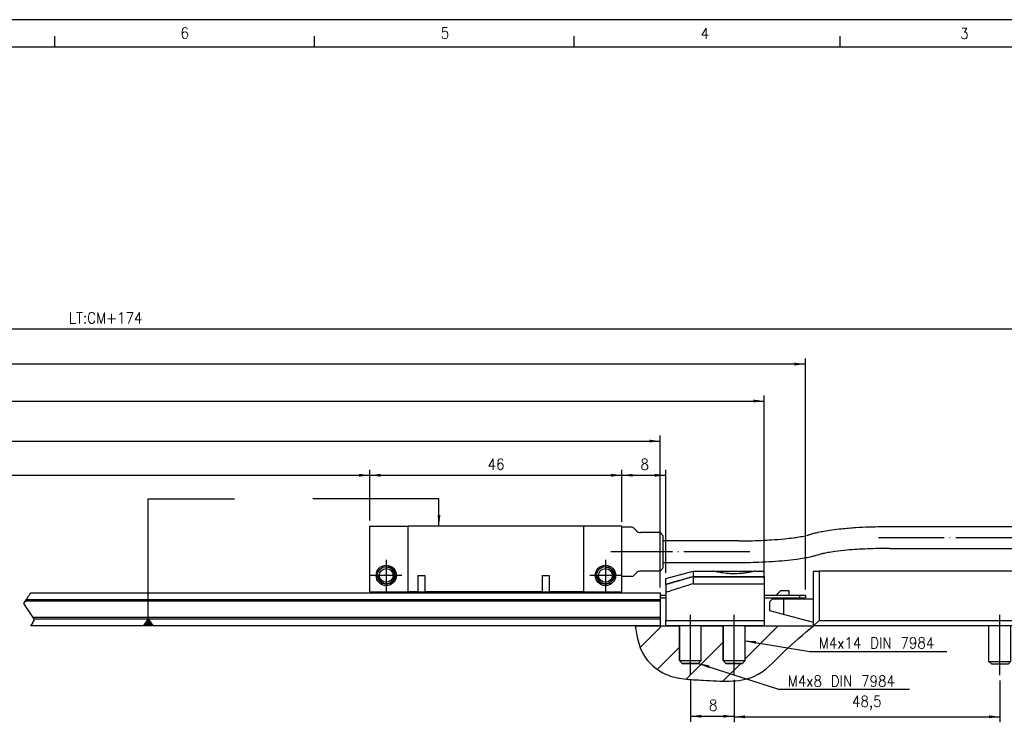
# Model space of a CAD drawing. Header units: millimetres. Extents: x -85 to 1903, y -72 to 348.
# Tile 6 of 9: x 212 to 392, y 220 to 348. Entities that reach past the tile are written whole.
import ezdxf

# ---------------------------------------------------------------- set-up
doc = ezdxf.new("R2010")
doc.units = ezdxf.units.MM
doc.linetypes.add('DOT_CENTER', pattern=[14, 12, -1, 0, -1])
doc.layers.add('1', color=7, linetype='Continuous')
doc.styles.add('CONVERTER_11', font='txt.shx', dxfattribs={"width": 0.9})
doc.dimstyles.new('ME10_DIM_19', dxfattribs={"dimtxt": 2, "dimasz": 2, "dimexe": 1, "dimexo": 1, "dimgap": 1, "dimtad": 1, "dimdsep": 46, "dimtxsty": 'CONVERTER_11', "dimsah": 1, "dimcen": 0.09, "dimclrd": 2, "dimclre": 2, "dimclrt": 2, "dimadec": 0, "dimazin": 0, "dimtfac": 1, "dimtdec": 4, "dimtix": 1, "dimtmove": 0, "dimatfit": 3, "dimfxl": 1, "dimtolj": 1, "dimtzin": 0, "dimarcsym": 0})
doc.dimstyles.new('ME10_DIM_20', dxfattribs={"dimtxt": 2, "dimasz": 2, "dimexe": 1, "dimexo": 1, "dimgap": 1, "dimtad": 1, "dimdsep": 46, "dimtxsty": 'CONVERTER_11', "dimsah": 1, "dimcen": 0.09, "dimclrd": 2, "dimclre": 2, "dimclrt": 2, "dimadec": 0, "dimazin": 0, "dimtfac": 1, "dimtdec": 4, "dimtix": 1, "dimtmove": 0, "dimatfit": 3, "dimfxl": 1, "dimtolj": 1, "dimtzin": 0, "dimarcsym": 0})
doc.dimstyles.new('ME10_DIM_21', dxfattribs={"dimtxt": 2, "dimasz": 2, "dimexe": 1, "dimexo": 1, "dimgap": 1, "dimtad": 1, "dimdsep": 46, "dimtxsty": 'CONVERTER_11', "dimsah": 1, "dimcen": 0.09, "dimclrd": 2, "dimclre": 2, "dimclrt": 2, "dimadec": 0, "dimazin": 0, "dimtfac": 1, "dimtdec": 4, "dimtix": 1, "dimtmove": 0, "dimatfit": 3, "dimfxl": 1, "dimtolj": 1, "dimtzin": 0, "dimarcsym": 0})
doc.dimstyles.new('ME10_DIM_23', dxfattribs={"dimtxt": 2, "dimasz": 2, "dimexe": 1, "dimexo": 1, "dimgap": 1, "dimtad": 1, "dimdsep": 46, "dimtxsty": 'CONVERTER_11', "dimsah": 1, "dimcen": 0.09, "dimclrd": 2, "dimclre": 2, "dimclrt": 2, "dimadec": 0, "dimazin": 0, "dimtfac": 1, "dimtdec": 4, "dimtix": 1, "dimtmove": 0, "dimatfit": 3, "dimfxl": 1, "dimtolj": 1, "dimtzin": 0, "dimarcsym": 0})
doc.dimstyles.new('ME10_DIM_24', dxfattribs={"dimtxt": 2, "dimasz": 2, "dimexe": 1, "dimexo": 1, "dimgap": 1, "dimtad": 1, "dimdsep": 46, "dimtxsty": 'CONVERTER_11', "dimsah": 1, "dimcen": 0.09, "dimclrd": 2, "dimclre": 2, "dimclrt": 2, "dimadec": 0, "dimazin": 0, "dimtfac": 1, "dimtdec": 4, "dimtix": 1, "dimtmove": 0, "dimatfit": 3, "dimfxl": 1, "dimtolj": 1, "dimtzin": 0, "dimarcsym": 0})
doc.dimstyles.new('ME10_DIM_25', dxfattribs={"dimtxt": 2, "dimasz": 2, "dimexe": 1, "dimexo": 1, "dimgap": 1, "dimtad": 1, "dimdsep": 46, "dimtxsty": 'CONVERTER_11', "dimsah": 1, "dimcen": 0.09, "dimclrd": 2, "dimclre": 2, "dimclrt": 2, "dimadec": 0, "dimazin": 0, "dimtfac": 1, "dimtdec": 4, "dimtix": 1, "dimtmove": 0, "dimatfit": 3, "dimfxl": 1, "dimtolj": 1, "dimtzin": 0, "dimarcsym": 0})
doc.dimstyles.new('ME10_DIM_26', dxfattribs={"dimtxt": 2, "dimasz": 2, "dimexe": 1, "dimexo": 1, "dimgap": 1, "dimtad": 1, "dimdsep": 46, "dimtxsty": 'CONVERTER_11', "dimsah": 1, "dimcen": 0.09, "dimclrd": 2, "dimclre": 2, "dimclrt": 2, "dimadec": 0, "dimazin": 0, "dimtfac": 1, "dimtdec": 4, "dimtix": 1, "dimtmove": 0, "dimatfit": 3, "dimfxl": 1, "dimtolj": 1, "dimtzin": 0, "dimarcsym": 0})
doc.dimstyles.new('ME10_DIM_27', dxfattribs={"dimtxt": 2, "dimasz": 2, "dimexe": 1, "dimexo": 1, "dimgap": 1, "dimtad": 1, "dimdsep": 46, "dimtxsty": 'CONVERTER_11', "dimsah": 1, "dimcen": 0.09, "dimclrd": 2, "dimclre": 2, "dimclrt": 2, "dimadec": 0, "dimazin": 0, "dimtfac": 1, "dimtdec": 4, "dimtix": 1, "dimtmove": 0, "dimatfit": 3, "dimfxl": 1, "dimtolj": 1, "dimtzin": 0, "dimarcsym": 0})
doc.dimstyles.new('ME10_DIM_28', dxfattribs={"dimtxt": 2, "dimasz": 2, "dimexe": 1, "dimexo": 1, "dimgap": 1, "dimtad": 1, "dimdsep": 46, "dimtxsty": 'CONVERTER_11', "dimsah": 1, "dimcen": 0.09, "dimclrd": 2, "dimclre": 2, "dimclrt": 2, "dimadec": 0, "dimazin": 0, "dimtfac": 1, "dimtdec": 4, "dimtix": 1, "dimtmove": 0, "dimatfit": 3, "dimfxl": 1, "dimtolj": 1, "dimtzin": 0, "dimarcsym": 0})
doc.dimstyles.get("Standard").update_dxf_attribs({"dimtxt": 0.18, "dimasz": 0.18, "dimexe": 0.18, "dimexo": 0.0625, "dimgap": 0.09, "dimtad": 0, "dimtih": 1, "dimtoh": 1, "dimdec": 4, "dimzin": 0, "dimdsep": 46, "dimtxsty": 'Standard', "dimcen": 0.09, "dimadec": 0, "dimazin": 0, "dimtfac": 1, "dimtdec": 4, "dimtofl": 0, "dimtmove": 0, "dimatfit": 3, "dimfxl": 1, "dimtolj": 1, "dimtzin": 0, "dimarcsym": 0})

# ---------------------------------------------------------------- blocks, each defined once
blk = doc.blocks.new('FLEJE_REGLA_EXPOSED_ABS_GUIADA_1__10', base_point=(29, 242.5))
at = {"color": 2, "linetype": 'DOT_CENTER'}
for p, q in [((213.49, 242.5), (213.72, 242.85)), ((213.72, 242.85), (213.76, 242.9)), ((213.76, 242.9), (213.82, 243)), ((213.82, 243), (213.82, 243))]:
    blk.add_line(p, q, dxfattribs=at)
at = {"color": 7, "linetype": 'Continuous'}
for p, q in [((329, 243), (330, 243)), ((348, 243), (350.15, 243)), ((350.15, 243), (352.5, 243)), ((352.5, 243), (354.5, 243)), ((354.5, 242.5), (354.5, 243)), ((354.5, 243), (355.5, 243)), ((355.5, 243), (355.5, 242.5)), ((329, 242.5), (330, 242.5)), ((348, 242.5), (354.5, 242.5)), ((354.5, 242.5), (355.5, 242.5))]:
    blk.add_line(p, q, dxfattribs=at)
blk = doc.blocks.new('PERFIL_ALTO_EXPOSED__11', base_point=(30, 237.4))
at = {"color": 2, "linetype": 'DOT_CENTER'}
for p, q in [((213.49, 242.5), (213.72, 242.85)), ((213.72, 242.85), (213.76, 242.9)), ((213.76, 242.9), (213.82, 243)), ((213.88, 243.08), (213.82, 243)), ((213.82, 243), (213.82, 243)), ((213.94, 243.18), (213.88, 243.08)), ((213.94, 243.18), (213.97, 243.22)), ((214.06, 243.36), (213.97, 243.22)), ((214.09, 243.4), (214.06, 243.36)), ((212.82, 241.5), (213.06, 241.85)), ((214.56, 238.9), (212.82, 241.5)), ((213.06, 241.85), (213.09, 241.9)), ((213.09, 241.9), (213.12, 241.95)), ((213.12, 241.95), (213.26, 242.16)), ((213.26, 242.16), (213.29, 242.2)), ((213.46, 242.45), (213.29, 242.2)), ((213.46, 242.45), (213.49, 242.5)), ((214.42, 237.9), (214.09, 237.4)), ((214.42, 237.9), (214.82, 238.5)), ((214.73, 238.64), (214.56, 238.9)), ((214.82, 238.5), (214.73, 238.64))]:
    blk.add_line(p, q, dxfattribs=at)
at = {"color": 7, "linetype": 'Continuous'}
for p, q in [((214.09, 243.4), (329, 243.4)), ((329, 243.4), (329, 243)), ((329, 243), (329, 242.16)), ((329, 241.9), (213.09, 241.9)), ((329, 242.16), (213.26, 242.16)), ((329, 242.16), (329, 241.9)), ((329, 241.9), (329, 238.9)), ((329, 237.4), (214.09, 237.4)), ((329, 238.9), (214.56, 238.9)), ((329, 238.64), (214.73, 238.64)), ((329, 238.9), (329, 238.64)), ((329, 238.64), (329, 237.4))]:
    blk.add_line(p, q, dxfattribs=at)
blk = doc.blocks.new('DIN7984_M4X8_TORNILLO__12', base_point=(332.5, 230.55))
at = {"color": 7, "linetype": 'Continuous'}
for p, q in [((332.5, 231.05), (332.5, 237.4)), ((336.5, 231.05), (336.5, 237.4)), ((332.5, 231.05), (336.5, 231.05)), ((333, 230.55), (332.5, 231.05)), ((336, 230.55), (333, 230.55)), ((336, 230.55), (336.5, 231.05))]:
    blk.add_line(p, q, dxfattribs=at)
at = {"layer": '1', "color": 2, "linetype": 'DOT_CENTER'}
blk.add_line((334.5, 228.55), (334.5, 239.4), dxfattribs=at)
blk.add_line((334.5, 228.55), (334.5, 239.4), dxfattribs=at)
blk = doc.blocks.new('DIN7984_M4X14_TORNILLO__13', base_point=(339.17, 230.55))
at = {"color": 7, "linetype": 'Continuous'}
for p, q in [((339.4, 247.35), (345.6, 247.35)), ((340.5, 231.05), (340.5, 237.4)), ((344.5, 231.05), (344.5, 237.4)), ((340.5, 231.05), (344.5, 231.05)), ((341, 230.55), (340.5, 231.05)), ((344, 230.55), (341, 230.55)), ((344, 230.55), (344.5, 231.05))]:
    blk.add_line(p, q, dxfattribs=at)
for centre, start, end in [((339.4, 246.95), 90, 125.5272), ((345.6, 246.95), 54.4702, 90)]:
    blk.add_arc(centre, 0.4, start, end, dxfattribs=at)
at = {"layer": '1', "color": 2, "linetype": 'DOT_CENTER'}
blk.add_line((342.5, 228.55), (342.5, 239.4), dxfattribs=at)
blk.add_line((342.5, 228.55), (342.5, 239.4), dxfattribs=at)
blk = doc.blocks.new('BRIDA_INFERIOR__14', base_point=(330, 237.4))
at = {"color": 7, "linetype": 'Continuous'}
for p, q in [((335, 246.36), (335, 245.09)), ((335, 246.36), (348, 246.36)), ((348, 246.36), (348, 245.09)), ((330, 244.9), (330, 243.47)), ((335, 245.09), (348, 245.09)), ((348, 245.09), (348, 243.45)), ((330, 243.47), (330, 243.45)), ((330, 243.45), (330, 242.95)), ((330, 242.95), (330, 238.4)), ((348, 243.45), (348, 242.95)), ((348, 242.95), (348, 238.4)), ((330, 238.4), (348, 238.4)), ((330, 237.4), (330, 238.4)), ((348, 237.4), (330, 237.4)), ((348, 238.4), (348, 237.4))]:
    blk.add_line(p, q, dxfattribs=at)
blk.add_open_spline([(335, 246.36), (334.17, 246.11), (332.5, 245.63), (330.83, 245.15), (330, 244.9)], degree=3, knots=[0, 0, 0, 0, 2.60317, 5.206339, 5.206339, 5.206339, 5.206339], dxfattribs=at)
blk.add_open_spline([(335, 245.09), (334.17, 244.82), (332.5, 244.29), (330.83, 243.75), (330, 243.47)], degree=3, dxfattribs=at)
blk = doc.blocks.new('BRIDA_SUPERIOR__15', base_point=(330, 242.95))
at = {"color": 7, "linetype": 'Continuous'}
for p, q in [((330, 246.06), (335, 247.4)), ((335, 247.4), (335, 246.39)), ((335, 247.4), (338.65, 247.4)), ((335, 246.39), (348, 246.39)), ((346.35, 247.4), (348, 247.4)), ((348, 246.39), (348, 247.4)), ((348, 246.39), (348, 246.36)), ((348, 246.36), (348, 245.09)), ((330, 244.95), (330, 246.06)), ((330, 244.9), (330, 244.95)), ((330, 244.9), (330, 243.47)), ((348, 245.09), (348, 243.45)), ((330, 243.47), (330, 243.45)), ((330, 243.45), (330, 242.95)), ((348, 243.45), (348, 242.95))]:
    blk.add_line(p, q, dxfattribs=at)
for points, knots in [([(335, 246.39), (334.17, 246.15), (332.5, 245.67), (330.83, 245.19), (330, 244.95)], [0, 0, 0, 0, 2.602542, 5.205083, 5.205083, 5.205083, 5.205083]), ([(346.35, 247.4), (346.32, 247.39), (346.27, 247.38), (346.11, 247.34), (345.91, 247.29), (345.52, 247.21), (344.97, 247.1), (344.41, 247.02), (343.94, 246.97), (343.54, 246.93), (343.05, 246.9), (342.59, 246.9), (342.16, 246.9), (341.77, 246.91), (341.28, 246.95), (340.73, 247), (340.19, 247.08), (339.73, 247.16), (339.37, 247.23), (339.09, 247.29), (338.89, 247.34), (338.74, 247.38), (338.68, 247.39), (338.65, 247.4)], [0, 0, 0, 0, 0.077663, 0.184059, 0.468647, 0.712278, 1.389288, 2.124449, 2.415496, 2.818797, 3.316609, 3.891704, 4.194853, 4.597989, 5.089204, 5.657049, 6.244647, 6.724674, 7.072046, 7.326143, 7.600665, 7.693162, 7.78566, 7.78566, 7.78566, 7.78566])]:
    blk.add_open_spline(points, degree=3, knots=knots, dxfattribs=at)
blk = doc.blocks.new('SUBC_BRIDA_EXPOSED__16', base_point=(330, 230.55))
for name, p in [('BRIDA_SUPERIOR__15', (330, 242.95)), ('BRIDA_INFERIOR__14', (330, 237.4)), ('DIN7984_M4X14_TORNILLO__13', (339.17, 230.55)), ('DIN7984_M4X8_TORNILLO__12', (332.5, 230.55))]:
    blk.add_blockref(name, p)
blk = doc.blocks.new('DIN_433_4_3_ARANDELA_INOX_1__17', base_point=(420.5, 237.4))
at = {"color": 7, "linetype": 'Continuous'}
blk.add_line((420.5, 237.4), (421, 237.4), dxfattribs=at)
blk = doc.blocks.new('DIN7984_M4X14_TORNILLO_1__18', base_point=(389, 230.4))
at = {"color": 7, "linetype": 'Continuous'}
for p, q in [((389, 230.9), (389, 237.4)), ((393, 230.9), (393, 237.4)), ((389, 230.9), (393, 230.9)), ((389.5, 230.4), (389, 230.9)), ((392.5, 230.4), (389.5, 230.4)), ((392.5, 230.4), (393, 230.9))]:
    blk.add_line(p, q, dxfattribs=at)
at = {"layer": '1', "color": 2, "linetype": 'DOT_CENTER'}
blk.add_line((391, 228.4), (391, 239.4), dxfattribs=at)
blk = doc.blocks.new('DIN7984_M4X14_TORNILLO_1_1__19', base_point=(389, 230.4))
at = {"color": 7, "linetype": 'Continuous'}
for p, q in [((389, 230.9), (389, 237.4)), ((393, 230.9), (393, 237.4)), ((389, 230.9), (393, 230.9)), ((389.5, 230.4), (389, 230.9)), ((392.5, 230.4), (389.5, 230.4)), ((392.5, 230.4), (393, 230.9))]:
    blk.add_line(p, q, dxfattribs=at)
at = {"layer": '1', "color": 2, "linetype": 'DOT_CENTER'}
blk.add_line((391, 228.4), (391, 239.4), dxfattribs=at)
blk = doc.blocks.new('DIN_433_4_3_ARANDELA_INOX__20', base_point=(395, 237.4))
at = {"color": 7, "linetype": 'Continuous'}
blk.add_line((395, 237.4), (395.5, 237.4), dxfattribs=at)
blk = doc.blocks.new('DIN912_M4X45_TORNILLO__21', base_point=(425, 238.3))
at = {"color": 7, "linetype": 'Continuous'}
for p, q in [((425, 244.5), (425, 241.5)), ((425, 241.5), (425, 239.95)), ((425, 239.95), (425, 238.3))]:
    blk.add_line(p, q, dxfattribs=at)
blk = doc.blocks.new('TIRANTE_TENSOR__22', base_point=(349, 237.99))
at = {"color": 7, "linetype": 'Continuous'}
for p, q in [((351, 243.85), (350.15, 243)), ((351, 243.85), (352.5, 243.85)), ((352.5, 243.85), (352.5, 243)), ((357, 242.35), (357, 243.25)), ((349.5, 242.35), (349, 241.85)), ((349, 240.13), (349, 241.85)), ((349.65, 242.5), (349.5, 242.35)), ((349.5, 242.35), (351.5, 242.35)), ((351.5, 242.35), (352.5, 242.35)), ((351.5, 242.35), (351.5, 239.46)), ((352.5, 242.5), (352.5, 242.35)), ((352.5, 242.35), (357, 242.35)), ((351.5, 239.46), (349, 240.13)), ((357, 237.99), (351.5, 239.46))]:
    blk.add_line(p, q, dxfattribs=at)
blk = doc.blocks.new('CARCASA_TENSOR__23', base_point=(357, 237.4))
at = {"color": 7, "linetype": 'Continuous'}
for p, q in [((357, 243.25), (357, 247.4)), ((357, 247.4), (358, 247.4)), ((358, 247.4), (358, 238.4)), ((424, 247.4), (358, 247.4)), ((424, 238.4), (424, 247.4)), ((424, 247.4), (425, 247.4)), ((425, 247.4), (425, 244.5)), ((425, 244.5), (425, 241.5)), ((357, 242.35), (357, 243.25)), ((357, 237.4), (357, 242.35)), ((425, 241.5), (425, 239.95)), ((425, 239.95), (425, 238.3)), ((358, 238.4), (357, 237.4)), ((395, 237.4), (357, 237.4)), ((358, 238.4), (424, 238.4)), ((395, 237.4), (395.5, 237.4)), ((420.5, 237.4), (395.5, 237.4)), ((420.5, 237.4), (421, 237.4)), ((425, 237.4), (421, 237.4)), ((424, 238.4), (425, 237.4)), ((425, 238.3), (425, 237.4))]:
    blk.add_line(p, q, dxfattribs=at)
blk = doc.blocks.new('SUBCONJUNTO_TENSOR_REGLA_EXPOSED_TENSADA__24', base_point=(349, 230.4))
for name, p in [('CARCASA_TENSOR__23', (357, 237.4)), ('DIN912_M4X45_TORNILLO__21', (425, 238.3)), ('TIRANTE_TENSOR__22', (349, 237.99)), ('DIN7984_M4X14_TORNILLO_1__18', (389, 230.4)), ('DIN7984_M4X14_TORNILLO_1_1__19', (389, 230.4)), ('DIN_433_4_3_ARANDELA_INOX__20', (395, 237.4)), ('DIN_433_4_3_ARANDELA_INOX_1__17', (420.5, 237.4))]:
    blk.add_blockref(name, p)
blk = doc.blocks.new('CABEZA_REGLA_EXPOSED_1__25', base_point=(276, 243.6))
at = {"color": 7, "linetype": 'Continuous'}
for p, q in [((276, 255.6), (283, 255.6)), ((276, 243.6), (276, 255.6)), ((315, 255.6), (283, 255.6)), ((283, 243.6), (283, 255.6)), ((315, 255.6), (315, 243.6)), ((322, 255.6), (315, 255.6)), ((322, 255.4), (322, 255.6)), ((322, 246.4), (322, 255.4)), ((323.79, 255.4), (322, 255.4)), ((324.71, 254.69), (324.15, 255.25)), ((370.84, 255.52), (397.09, 255.52)), ((397.09, 251.54), (397.09, 255.52)), ((329, 254.4), (325.41, 254.4)), ((329.5, 253.9), (329, 254.4)), ((329, 247.4), (329, 254.4)), ((329.5, 253.9), (329.5, 247.9)), ((343.34, 252.9), (329.5, 252.9)), ((370.84, 251.52), (397.09, 251.52)), ((397.09, 251.52), (397.09, 251.54)), ((343.34, 248.9), (329.5, 248.9)), ((284.78, 246.6), (284.78, 243.6)), ((284.78, 246.6), (286.02, 246.6)), ((286.02, 246.6), (286.02, 243.6)), ((307.48, 246.6), (307.48, 243.6)), ((307.48, 246.6), (308.72, 246.6)), ((308.72, 246.6), (308.72, 243.6)), ((322, 243.6), (322, 246.4)), ((323.79, 246.4), (322, 246.4)), ((324.71, 247.11), (324.15, 246.55)), ((329, 247.4), (325.41, 247.4)), ((329.5, 247.9), (329, 247.4)), ((276, 243.6), (283, 243.6)), ((284.78, 243.6), (283, 243.6)), ((284.78, 243.6), (286.02, 243.6)), ((307.48, 243.6), (286.02, 243.6)), ((307.48, 243.6), (308.72, 243.6)), ((315, 243.6), (308.72, 243.6)), ((315, 243.6), (322, 243.6))]:
    blk.add_line(p, q, dxfattribs=at)
for centre, radius in [((279, 246.6), 1.85), ((279, 246.6), 1.6), ((319, 246.6), 1.85), ((319, 246.6), 1.6), ((279, 246.6), 1.25), ((319, 246.6), 1.25)]:
    blk.add_circle(centre, radius, dxfattribs=at)
for centre, radius, start, end in [((323.79, 254.9), 0.5, 45, 90), ((325.41, 255.4), 1, 225, 270), ((323.79, 246.9), 0.5, 270, 315), ((325.41, 246.4), 1, 90, 135)]:
    blk.add_arc(centre, radius, start, end, dxfattribs=at)
for points, knots in [([(356.46, 254.11), (356.66, 254.17), (357.11, 254.31), (357.92, 254.5), (359.01, 254.72), (360.42, 254.93), (362.36, 255.16), (364.64, 255.34), (367.04, 255.46), (369.1, 255.51), (370.32, 255.52), (370.84, 255.52)], [0, 0, 0, 0, 0.62921, 1.420102, 2.48505, 3.957263, 5.711348, 8.336658, 10.820159, 12.928802, 14.497554, 14.497554, 14.497554, 14.497554]), ([(343.34, 252.9), (344.18, 252.91), (345.68, 252.92), (347.65, 252.99), (349.6, 253.1), (351.43, 253.24), (353.12, 253.44), (354.38, 253.62), (355.25, 253.79), (355.96, 253.95), (356.28, 254.05), (356.46, 254.11)], [0, 0, 0, 0, 2.5135, 4.508223, 5.906104, 8.384034, 10.000031, 11.019237, 12.197407, 12.657012, 13.209669, 13.209669, 13.209669, 13.209669]), ([(357.72, 250.31), (357.52, 250.25), (357.07, 250.11), (356.27, 249.91), (355.18, 249.7), (353.65, 249.47), (351.71, 249.25), (349.43, 249.07), (347.14, 248.96), (345.09, 248.91), (343.86, 248.9), (343.34, 248.9)], [0, 0, 0, 0, 0.62921, 1.420102, 2.48505, 3.957263, 6.044379, 8.336662, 10.820163, 12.928805, 14.497557, 14.497557, 14.497557, 14.497557]), ([(370.84, 251.52), (370.01, 251.51), (368.5, 251.5), (366.54, 251.43), (364.8, 251.33), (362.97, 251.2), (361.18, 251), (359.71, 250.78), (358.8, 250.6), (358.18, 250.45), (357.86, 250.35), (357.72, 250.31)], [0, 0, 0, 0, 2.5135, 4.508223, 5.906104, 7.729569, 10.000007, 11.308715, 12.197405, 12.780523, 13.209686, 13.209686, 13.209686, 13.209686])]:
    blk.add_open_spline(points, degree=3, knots=knots, dxfattribs=at)
at = {"layer": '1', "color": 2, "linetype": 'DOT_CENTER'}
for p, q in [((368.84, 253.52), (399.09, 253.52)), ((325.79, 250.9), (320, 250.9)), ((345.34, 250.9), (323.41, 250.9)), ((279, 249.45), (279, 243.75)), ((319, 249.45), (319, 243.75)), ((281.85, 246.6), (276.15, 246.6)), ((321.85, 246.6), (316.15, 246.6))]:
    blk.add_line(p, q, dxfattribs=at)
at = {"layer": '1', "color": 30, "linetype": 'Continuous'}
for centre in [(279, 246.6), (319, 246.6)]:
    blk.add_arc(centre, 1.5, 175, 95, dxfattribs=at)
blk = doc.blocks.new('EXT_EXTA-1040__26', base_point=(11, 230.4))
for name, p in [('CABEZA_REGLA_EXPOSED_1__25', (276, 243.6)), ('SUBC_BRIDA_EXPOSED__16', (330, 230.55)), ('SUBCONJUNTO_TENSOR_REGLA_EXPOSED_TENSADA__24', (349, 230.4)), ('FLEJE_REGLA_EXPOSED_ABS_GUIADA_1__10', (29, 242.5)), ('PERFIL_ALTO_EXPOSED__11', (30, 237.4))]:
    blk.add_blockref(name, p)
blk = doc.blocks.new('*D126')
at = {"layer": '1', "color": 2, "linetype": 'Continuous'}
for p, q in [((36, 256.6), (36, 265.87)), ((36, 264.87), (276, 264.87)), ((276, 256.6), (276, 265.87))]:
    blk.add_line(p, q, dxfattribs=at)
at = {"layer": '1', "color": 2}
for points in [[(38, 265.13), (38, 264.6), (36, 264.87)], [(274, 264.6), (274, 265.13), (276, 264.87)]]:
    blk.add_solid(points, dxfattribs=at)
at = {"layer": '1', "color": 2, "insert": (154.4, 265.87), "char_height": 2, "attachment_point": 7, "rotation": 0.0001, "line_spacing_factor": 0.60024, "style": 'CONVERTER_11'}
blk.add_mtext('CM', dxfattribs=at)
blk = doc.blocks.new('*D127')
at = {"layer": '1', "color": 2, "linetype": 'Continuous'}
for p, q in [((276, 256.6), (276, 265.87)), ((276, 264.87), (322, 264.87)), ((322, 256.4), (322, 265.87))]:
    blk.add_line(p, q, dxfattribs=at)
at = {"layer": '1', "color": 2}
for points in [[(278, 265.13), (278, 264.6), (276, 264.87)], [(320, 264.6), (320, 265.13), (322, 264.87)]]:
    blk.add_solid(points, dxfattribs=at)
at = {"layer": '1', "color": 2, "insert": (297.5, 265.87), "char_height": 2, "attachment_point": 7, "rotation": 0.0001, "line_spacing_factor": 0.60024, "style": 'CONVERTER_11'}
blk.add_mtext('46', dxfattribs=at)
blk = doc.blocks.new('*D128')
at = {"layer": '1', "color": 2, "linetype": 'Continuous'}
for p, q in [((322, 256.6), (322, 265.87)), ((322, 264.87), (330, 264.87)), ((330, 247.06), (330, 265.87))]:
    blk.add_line(p, q, dxfattribs=at)
at = {"layer": '1', "color": 2}
for points in [[(324, 265.13), (324, 264.6), (322, 264.87)], [(328, 264.6), (328, 265.13), (330, 264.87)]]:
    blk.add_solid(points, dxfattribs=at)
at = {"layer": '1', "color": 2, "insert": (325.4, 265.87), "char_height": 2, "attachment_point": 7, "rotation": 0.0001, "line_spacing_factor": 0.60024, "style": 'CONVERTER_11'}
blk.add_mtext('8', dxfattribs=at)
blk = doc.blocks.new('*D130')
at = {"layer": '1', "color": 2, "linetype": 'Continuous'}
for p, q in [((30, 242.9), (30, 272.09)), ((329, 244.4), (329, 272.09)), ((30, 271.09), (329, 271.09))]:
    blk.add_line(p, q, dxfattribs=at)
at = {"layer": '1', "color": 2}
for points in [[(32, 271.36), (32, 270.83), (30, 271.09)], [(327, 270.83), (327, 271.36), (329, 271.09)]]:
    blk.add_solid(points, dxfattribs=at)
at = {"layer": '1', "color": 2, "insert": (173.69, 272.09), "char_height": 2, "attachment_point": 7, "rotation": 0.0001, "line_spacing_factor": 0.60024, "style": 'CONVERTER_11'}
blk.add_mtext('CM+59', dxfattribs=at)
blk = doc.blocks.new('*D131')
at = {"layer": '1', "color": 2, "linetype": 'Continuous'}
for p, q in [((11, 246.09), (11, 279.4)), ((348, 246.09), (348, 279.4)), ((11, 278.4), (348, 278.4))]:
    blk.add_line(p, q, dxfattribs=at)
at = {"layer": '1', "color": 2}
for points in [[(13, 278.67), (13, 278.14), (11, 278.4)], [(346, 278.14), (346, 278.67), (348, 278.4)]]:
    blk.add_solid(points, dxfattribs=at)
at = {"layer": '1', "color": 2, "insert": (175.3, 279.4), "char_height": 2, "attachment_point": 7, "rotation": 0.0001, "line_spacing_factor": 0.60024, "style": 'CONVERTER_11'}
blk.add_mtext('CM+97', dxfattribs=at)
blk = doc.blocks.new('*D132')
at = {"layer": '1', "color": 2, "linetype": 'Continuous'}
for p, q in [((11, 248.4), (11, 286.15)), ((355.5, 244), (355.5, 286.15)), ((355.5, 285.15), (11, 285.15))]:
    blk.add_line(p, q, dxfattribs=at)
at = {"layer": '1', "color": 2}
for points in [[(13, 285.41), (13, 284.88), (11, 285.15)], [(353.5, 284.88), (353.5, 285.41), (355.5, 285.15)]]:
    blk.add_solid(points, dxfattribs=at)
at = {"layer": '1', "color": 2, "insert": (173.5, 286.15), "char_height": 2, "attachment_point": 7, "rotation": 0.0001, "line_spacing_factor": 0.60024, "style": 'CONVERTER_11'}
blk.add_mtext('CM+104', dxfattribs=at)
blk = doc.blocks.new('*D133')
at = {"layer": '1', "color": 2, "linetype": 'Continuous'}
for p, q in [((11, 246.09), (11, 292.57)), ((11, 291.57), (425, 291.57)), ((425, 248.4), (425, 292.57))]:
    blk.add_line(p, q, dxfattribs=at)
at = {"layer": '1', "color": 2}
for points in [[(13, 291.84), (13, 291.31), (11, 291.57)], [(423, 291.31), (423, 291.84), (425, 291.57)]]:
    blk.add_solid(points, dxfattribs=at)
at = {"layer": '1', "color": 2, "insert": (221.08, 292.57), "char_height": 2, "attachment_point": 7, "rotation": 0.0001, "line_spacing_factor": 0.60024, "style": 'CONVERTER_11'}
blk.add_mtext('LT:CM+174', dxfattribs=at)
blk = doc.blocks.new('*D134')
at = {"layer": '1', "color": 2, "linetype": 'Continuous'}
for p, q in [((334.5, 227.55), (334.5, 219.91)), ((342.5, 227.55), (342.5, 219.91)), ((334.5, 220.91), (342.5, 220.91))]:
    blk.add_line(p, q, dxfattribs=at)
at = {"layer": '1', "color": 2}
for points in [[(336.5, 221.17), (336.5, 220.64), (334.5, 220.91)], [(340.5, 220.64), (340.5, 221.17), (342.5, 220.91)]]:
    blk.add_solid(points, dxfattribs=at)
at = {"layer": '1', "color": 2, "insert": (337.9, 221.91), "char_height": 2, "attachment_point": 7, "rotation": 0.0001, "line_spacing_factor": 0.60024, "style": 'CONVERTER_11'}
blk.add_mtext('8', dxfattribs=at)
blk = doc.blocks.new('*D135')
at = {"layer": '1', "color": 2, "linetype": 'Continuous'}
for p, q in [((342.5, 227.55), (342.5, 219.81)), ((391, 227.4), (391, 219.81)), ((342.5, 220.81), (391, 220.81))]:
    blk.add_line(p, q, dxfattribs=at)
at = {"layer": '1', "color": 2}
for points in [[(344.5, 221.07), (344.5, 220.54), (342.5, 220.81)], [(389, 220.54), (389, 221.07), (391, 220.81)]]:
    blk.add_solid(points, dxfattribs=at)
at = {"layer": '1', "color": 2, "insert": (364, 222.01), "char_height": 2, "attachment_point": 7, "rotation": 0.0001, "line_spacing_factor": 0.60024, "style": 'CONVERTER_11'}
blk.add_mtext('48,5', dxfattribs=at)
blk = doc.blocks.new('_A2', base_point=(504.09, -67.04))
at = {"layer": '1', "color": 2, "linetype": 'Continuous'}
for p, q in [((509.09, 347.96), (-84.91, 347.96)), ((218.49, 342.96), (218.49, 344.96)), ((265.91, 342.96), (265.91, 344.96)), ((313.32, 342.96), (313.32, 344.96)), ((361.84, 342.96), (361.84, 344.96))]:
    blk.add_line(p, q, dxfattribs=at)
at = {"layer": '1', "color": 7, "linetype": 'Continuous'}
blk.add_line((504.09, 342.96), (-64.91, 342.96), dxfattribs=at)
at = {"layer": '1', "color": 2, "char_height": 2, "attachment_point": 4, "line_spacing_factor": 1.20048, "style": 'CONVERTER_11'}
for s, insert in [('6', (241.45, 345.53)), ('5', (288.95, 345.53)), ('4', (336.37, 345.45)), ('3', (383.74, 345.45))]:
    blk.add_mtext(s, dxfattribs=dict(at, insert=insert))
blk = doc.blocks.new('Alzado1', base_point=(168, 243))
at = {"layer": '1', "linetype": 'Continuous'}
h = blk.add_hatch(dxfattribs=at)
h.set_pattern_fill('_USER', color=3, scale=5, angle=45, pattern_type=0)
h.set_pattern_definition([(45, (0, 0), (-3.535534, 3.535534), [])])
edge = h.paths.add_edge_path()
edge.add_line((324.407, 237.4), (332.5, 237.4))
edge.add_line((332.5, 237.4), (332.5, 231.05))
edge.add_line((332.5, 231.05), (333, 230.55))
edge.add_line((333, 230.55), (336, 230.55))
edge.add_line((336, 230.55), (336.5, 231.05))
edge.add_line((336.5, 231.05), (336.5, 237.4))
edge.add_line((336.5, 237.4), (340.5, 237.4))
edge.add_line((340.5, 237.4), (340.5, 231.05))
edge.add_line((340.5, 231.05), (341, 230.55))
edge.add_line((341, 230.55), (344, 230.55))
edge.add_line((344, 230.55), (344.5, 231.05))
edge.add_line((344.5, 231.05), (344.5, 237.4))
edge.add_line((344.5, 237.4), (357, 237.4))
edge.add_spline(control_points=[(357, 237.4), (355.179, 235.906), (351.531, 232.911), (347.222, 227.902), (341.536, 227.146), (337.3, 227.499), (333.394, 227.606), (329.333, 228.491), (325.342, 231.863), (324.718, 235.557), (324.407, 237.4)], knot_values=[0, 0, 0, 0, 7.1260966, 14.2771506, 18.7944506, 23.6187072, 27.1247475, 30.4843201, 35.9811425, 41.454216, 41.454216, 41.454216, 41.454216], degree=3, periodic=0)
at = {"layer": '1', "color": 7, "linetype": 'Continuous'}
for p, q in [((324.407, 237.4), (332.5, 237.4)), ((332.5, 237.4), (332.5, 231.05)), ((336.5, 231.05), (336.5, 237.4)), ((336.5, 237.4), (340.5, 237.4)), ((340.5, 237.4), (340.5, 231.05)), ((344.5, 231.05), (344.5, 237.4)), ((344.5, 237.4), (357, 237.4)), ((332.5, 231.05), (333, 230.55)), ((333, 230.55), (336, 230.55)), ((336, 230.55), (336.5, 231.05)), ((340.5, 231.05), (341, 230.55)), ((341, 230.55), (344, 230.55)), ((344, 230.55), (344.5, 231.05))]:
    blk.add_line(p, q, dxfattribs=at)
blk.add_open_spline([(324.407, 237.4), (324.718, 235.557), (325.342, 231.863), (329.333, 228.491), (333.394, 227.606), (337.3, 227.499), (341.536, 227.146), (347.222, 227.902), (351.531, 232.911), (355.179, 235.906), (357, 237.4)], degree=3, knots=[0, 0, 0, 0, 5.4730735, 10.9698959, 14.3294685, 17.8355088, 22.6597655, 27.1770654, 34.3281194, 41.454216, 41.454216, 41.454216, 41.454216], dxfattribs=at)
at = {"layer": '1', "color": 2}
for points in [[(288.354, 257.6), (288.881, 257.6), (288.618, 255.6)], [(235.565, 238.9), (234.505, 237.4), (236.626, 237.4)], [(346.516, 234.623), (346.431, 234.103), (344.5, 234.688)], [(337.985, 230.19), (337.824, 229.688), (336, 230.55)]]:
    blk.add_solid(points, dxfattribs=at)
blk.add_blockref('EXT_EXTA-1040__26', (11, 230.4))
at = {"layer": '1', "color": 2, "style": 'CONVERTER_11', "width": 0.9}
for s, p in [('M4x14 DIN 7984', (357.92, 233.294)), ('M4x8 DIN 7984', (352.272, 226.33))]:
    blk.add_text(s, height=2, dxfattribs=at).set_placement(p)
at = {"layer": '1'}
for base, p1, p2, text, dimstyle, picture, middle in [((11, 291.575), (425, 247.4), (11, 245.089), 'LT:CM+174', 'ME10_DIM_26', '*D133', (228.107, 293.575)), ((355.5, 285.146), (11, 247.4), (355.5, 243), 'CM+104', 'ME10_DIM_25', '*D132', (178.304, 287.146)), ((30, 271.093), (329, 243.4), (30, 241.9), 'CM+59', 'ME10_DIM_23', '*D130', (177.885, 273.093)), ((36, 264.866), (276, 255.6), (36, 255.6), 'CM', 'ME10_DIM_19', '*D126', (156, 266.866))]:
    dim = blk.add_linear_dim(base=base, p1=p1, p2=p2, text=text, dimstyle=dimstyle, dxfattribs=at)
    dim.commit()
    dim.dimension.update_dxf_attribs({"geometry": picture, "text_midpoint": middle, "text_rotation": 0.00014})
dim = blk.add_aligned_dim(p1=(348, 245.089), p2=(11, 245.089), distance=-33.314, text='CM+97', dimstyle='ME10_DIM_24', dxfattribs=at)
dim.commit()
dim.dimension.update_dxf_attribs({"geometry": '*D131', "text_midpoint": (179.5, 280.402), "text_rotation": 0.00014})
for base, p1, p2, dimstyle, picture, middle in [((276, 264.866), (322, 255.4), (276, 255.6), 'ME10_DIM_20', '*D127', (299, 266.866)), ((322, 264.866), (330, 246.06), (322, 255.6), 'ME10_DIM_21', '*D128', (326, 266.866)), ((334.5, 220.905), (342.5, 228.55), (334.5, 228.55), 'ME10_DIM_27', '*D134', (338.5, 222.905)), ((342.5, 220.805), (391, 228.4), (342.5, 228.55), 'ME10_DIM_28', '*D135', (366.75, 222.905))]:
    dim = blk.add_linear_dim(base=base, p1=p1, p2=p2, dimstyle=dimstyle, dxfattribs=at)
    dim.commit()
    dim.dimension.update_dxf_attribs({"geometry": picture, "text_midpoint": middle, "text_rotation": 0.00014})
at = {"layer": '1', "color": 2, "linetype": 'Continuous', "has_arrowhead": 0}
for points in [[(235.565, 237.4), (235.565, 260.56), (251.268, 260.56)], [(288.618, 255.6), (288.618, 260.56), (265.618, 260.56)], [(344.5, 234.688), (356.337, 232.739), (381.337, 232.739)], [(336, 230.55), (350.593, 225.869), (374.493, 225.869)]]:
    blk.add_leader(points, dimstyle='Standard', dxfattribs=at)

msp = doc.modelspace()

# ---------------------------------------------------------------- block references
for name, p in [('_A2', (504.09, -67.04)), ('Alzado1', (168, 243))]:
    msp.add_blockref(name, p)

doc.saveas('drawing.dxf')
